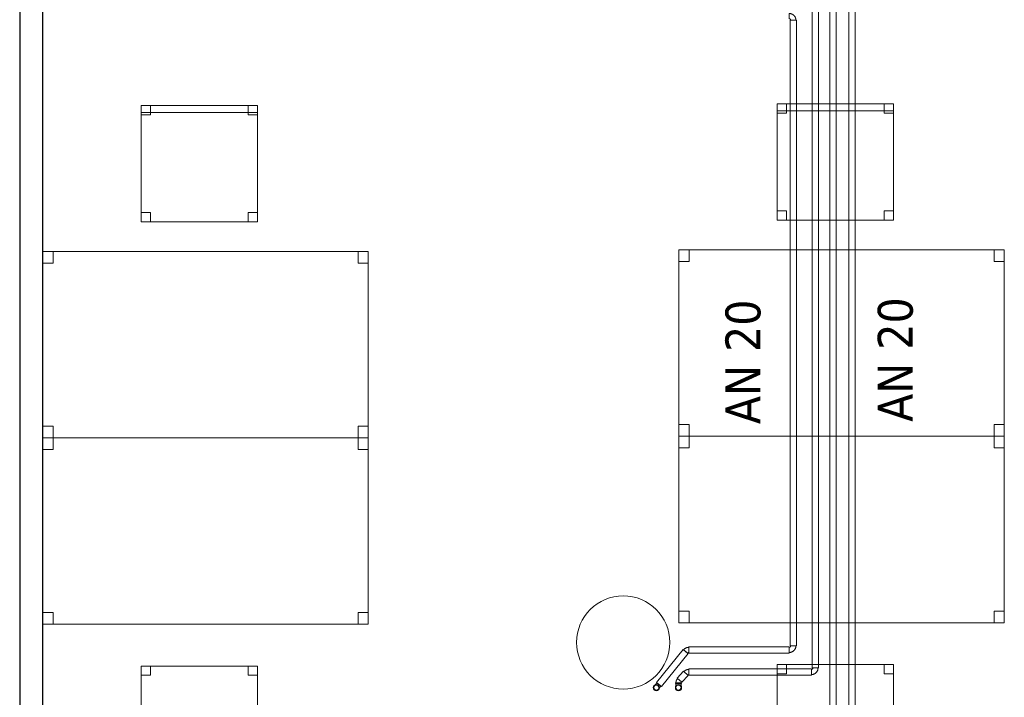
# Model space of a CAD drawing. Header units: metres. Extents: x 397.7 to 427.5, y 12.7 to 28.4.
# Tile 118 of 139: x 418.4 to 422.6, y 14.3 to 17.2. Entities that reach past the tile are written whole.
import ezdxf

# ---------------------------------------------------------------- set-up
doc = ezdxf.new("R2010")
doc.units = ezdxf.units.M
for name, color, linetype, lineweight in [('02_MOBILIARIO', 7, 'Continuous', 18), ('A-COLS-____-MCUT', 7, 'Continuous', 18), ('A-COLS-____-OTLN', 7, 'Continuous', 18), ('A-DETL-____-MBND', 7, 'Continuous', 18), ('A-WALL-____-MCUT', 7, 'Continuous', 25), ('A-WALL-____-OTLN', 7, 'Continuous', 25), ('P-PIPE-____-IDEN', 7, 'Continuous', 30), ('P-PIPE-____-OTLN', 7, 'Continuous', 18)]:
    doc.layers.add(name, color=color, linetype=linetype, lineweight=lineweight)
doc.styles.add('Tahoma_4', font='tahoma.ttf', dxfattribs={"height": 0.15})

# ---------------------------------------------------------------- blocks, each defined once
blk = doc.blocks.new('Family - Cadira d_Oficina_P2-152797-05_CLI_AIGUA_P2')
at = {"layer": 'A-DETL-____-MBND', "color": 253, "true_color": 0xaaaaaa}
for p, q in [((0, 0.47), (0, 0.5)), ((0, 0.5), (0.5, 0.5)), ((0.5, 0.5), (0, 0.5)), ((0, 0.5), (0, 0.47)), ((0, 0), (0, 0.5)), ((0, 0.5), (0.5, 0.5)), ((0.5, 0.5), (0, 0.5)), ((0, 0.5), (0, 0)), ((0, 0.46), (0, 0.5)), ((0, 0.5), (0.04, 0.5)), ((0.04, 0.5), (0, 0.5)), ((0, 0.5), (0, 0.46)), ((0.5, 0.47), (0, 0.47)), ((0, 0.47), (0.5, 0.47)), ((0.04, 0.5), (0.04, 0.46)), ((0.04, 0.46), (0.04, 0.5)), ((0.46, 0.46), (0.46, 0.5)), ((0.46, 0.5), (0.5, 0.5)), ((0.5, 0.5), (0.46, 0.5)), ((0.46, 0.5), (0.46, 0.46)), ((0.5, 0.5), (0.5, 0.47)), ((0.5, 0.47), (0.5, 0.5)), ((0.5, 0.5), (0.5, 0)), ((0.5, 0), (0.5, 0.5)), ((0.5, 0.5), (0.5, 0.46)), ((0.5, 0.46), (0.5, 0.5)), ((0.04, 0.46), (0, 0.46)), ((0, 0.46), (0.04, 0.46)), ((0.5, 0.46), (0.46, 0.46)), ((0.46, 0.46), (0.5, 0.46)), ((0, 0), (0, 0.04)), ((0, 0.04), (0.04, 0.04)), ((0.04, 0.04), (0, 0.04)), ((0, 0.04), (0, 0)), ((0.5, 0), (0, 0)), ((0.04, 0), (0, 0)), ((0, 0), (0.04, 0)), ((0.04, 0.04), (0.04, 0)), ((0.04, 0), (0.04, 0.04)), ((0.46, 0), (0.46, 0.04)), ((0.46, 0.04), (0.5, 0.04)), ((0.5, 0.04), (0.46, 0.04)), ((0.46, 0.04), (0.46, 0)), ((0.5, 0), (0.46, 0)), ((0.46, 0), (0.5, 0)), ((0.5, 0.04), (0.5, 0)), ((0.5, 0), (0.5, 0.04)), ((0, 0), (0.5, 0))]:
    blk.add_line(p, q, dxfattribs=at)
blk = doc.blocks.new('Family - Taula 140X80_P2-152821-05_CLI_AIGUA_P2')
at = {"layer": 'A-DETL-____-MBND', "color": 253, "true_color": 0xaaaaaa}
for p, q in [((0, 0.8001), (1.3973, 0.8001)), ((0, 0), (0, 0.8001)), ((1.3973, 0.8001), (0, 0.8001)), ((0, 0.8001), (0, 0)), ((0, 0.8001), (0.0437, 0.8001)), ((0, 0.7501), (0, 0.8001)), ((0.0437, 0.8001), (0, 0.8001)), ((0, 0.8001), (0, 0.7501)), ((0.0437, 0.8001), (0.0437, 0.7501)), ((0.0437, 0.7501), (0.0437, 0.8001)), ((1.3536, 0.8001), (1.3973, 0.8001)), ((1.3536, 0.7501), (1.3536, 0.8001)), ((1.3973, 0.8001), (1.3536, 0.8001)), ((1.3536, 0.8001), (1.3536, 0.7501)), ((1.3973, 0.8001), (1.3973, 0)), ((1.3973, 0), (1.3973, 0.8001)), ((1.3973, 0.8001), (1.3973, 0.7501)), ((1.3973, 0.7501), (1.3973, 0.8001)), ((0.0437, 0.7501), (0, 0.7501)), ((0, 0.7501), (0.0437, 0.7501)), ((1.3973, 0.7501), (1.3536, 0.7501)), ((1.3536, 0.7501), (1.3973, 0.7501)), ((0, 0.05), (0.0437, 0.05)), ((0, 0), (0, 0.05)), ((0.0437, 0.05), (0, 0.05)), ((0, 0.05), (0, 0)), ((0.0437, 0.05), (0.0437, 0)), ((0.0437, 0), (0.0437, 0.05)), ((1.3536, 0.05), (1.3973, 0.05)), ((1.3536, 0), (1.3536, 0.05)), ((1.3973, 0.05), (1.3536, 0.05)), ((1.3536, 0.05), (1.3536, 0)), ((1.3973, 0.05), (1.3973, 0)), ((1.3973, 0), (1.3973, 0.05)), ((0.0437, 0), (0, 0)), ((0, 0), (0.0437, 0)), ((0, 0), (1.3973, 0)), ((1.3973, 0), (1.3536, 0)), ((1.3536, 0), (1.3973, 0)), ((1.3973, 0), (0, 0))]:
    blk.add_line(p, q, dxfattribs=at)
blk = doc.blocks.new('Family - Evans P2-152835-05_CLI_AIGUA_P2')
at = {"layer": 'A-WALL-____-MCUT', "color": 253, "true_color": 0xaaaaaa}
for p, q in [((4.4949, 0.1), (0, 0.1)), ((0, 0), (4.4949, 0))]:
    blk.add_line(p, q, dxfattribs=at)
at = {"layer": 'A-WALL-____-OTLN', "color": 253, "true_color": 0xaaaaaa}
for p, q in [((4.4949, 0.1), (0, 0.1)), ((0, 0), (4.4949, 0))]:
    blk.add_line(p, q, dxfattribs=at)
at = {"layer": 'A-WALL-____-OTLN', "color": 253, "lineweight": 18, "true_color": 0xaaaaaa}
blk.add_line((0, 0), (4.4949, 0), dxfattribs=at)
blk = doc.blocks.new('Family - Taula 140X80_P2-152856-05_CLI_AIGUA_P2')
at = {"layer": 'A-DETL-____-MBND', "color": 253, "true_color": 0xaaaaaa}
for p, q in [((0, 0), (0, 0.8001)), ((0, 0.8001), (1.3973, 0.8001)), ((1.3973, 0.8001), (0, 0.8001)), ((0, 0.8001), (0, 0)), ((0, 0.7501), (0, 0.8001)), ((0, 0.8001), (0.0437, 0.8001)), ((0.0437, 0.8001), (0, 0.8001)), ((0, 0.8001), (0, 0.7501)), ((0.0437, 0.8001), (0.0437, 0.7501)), ((0.0437, 0.7501), (0.0437, 0.8001)), ((1.3536, 0.7501), (1.3536, 0.8001)), ((1.3536, 0.8001), (1.3973, 0.8001)), ((1.3973, 0.8001), (1.3536, 0.8001)), ((1.3536, 0.8001), (1.3536, 0.7501)), ((1.3973, 0.8001), (1.3973, 0)), ((1.3973, 0), (1.3973, 0.8001)), ((1.3973, 0.8001), (1.3973, 0.7501)), ((1.3973, 0.7501), (1.3973, 0.8001)), ((0.0437, 0.7501), (0, 0.7501)), ((0, 0.7501), (0.0437, 0.7501)), ((1.3973, 0.7501), (1.3536, 0.7501)), ((1.3536, 0.7501), (1.3973, 0.7501)), ((0, 0), (0, 0.05)), ((0, 0.05), (0.0437, 0.05)), ((0.0437, 0.05), (0, 0.05)), ((0, 0.05), (0, 0)), ((0.0437, 0.05), (0.0437, 0)), ((0.0437, 0), (0.0437, 0.05)), ((1.3536, 0), (1.3536, 0.05)), ((1.3536, 0.05), (1.3973, 0.05)), ((1.3973, 0.05), (1.3536, 0.05)), ((1.3536, 0.05), (1.3536, 0)), ((1.3973, 0.05), (1.3973, 0)), ((1.3973, 0), (1.3973, 0.05)), ((1.3973, 0), (0, 0)), ((0, 0), (1.3973, 0)), ((0.0437, 0), (0, 0)), ((0, 0), (0.0437, 0)), ((1.3973, 0), (1.3536, 0)), ((1.3536, 0), (1.3973, 0))]:
    blk.add_line(p, q, dxfattribs=at)
blk = doc.blocks.new('Family - Cadira d_Oficina_P2-152893-05_CLI_AIGUA_P2')
at = {"layer": 'A-DETL-____-MBND', "color": 253, "true_color": 0xaaaaaa}
for p, q in [((0, 0.46), (0, 0.5)), ((0, 0.5), (0.04, 0.5)), ((0.04, 0.5), (0, 0.5)), ((0, 0.5), (0, 0.46)), ((0, 0.47), (0, 0.5)), ((0, 0.5), (0.5, 0.5)), ((0.5, 0.5), (0, 0.5)), ((0, 0.5), (0, 0.47)), ((0, 0), (0, 0.5)), ((0, 0.5), (0.5, 0.5)), ((0.5, 0.5), (0, 0.5)), ((0, 0.5), (0, 0)), ((0.5, 0.47), (0, 0.47)), ((0, 0.47), (0.5, 0.47)), ((0.04, 0.5), (0.04, 0.46)), ((0.04, 0.46), (0.04, 0.5)), ((0.46, 0.46), (0.46, 0.5)), ((0.46, 0.5), (0.5, 0.5)), ((0.5, 0.5), (0.46, 0.5)), ((0.46, 0.5), (0.46, 0.46)), ((0.5, 0.5), (0.5, 0.46)), ((0.5, 0.46), (0.5, 0.5)), ((0.5, 0.5), (0.5, 0.47)), ((0.5, 0.47), (0.5, 0.5)), ((0.5, 0.5), (0.5, 0)), ((0.5, 0), (0.5, 0.5)), ((0.04, 0.46), (0, 0.46)), ((0, 0.46), (0.04, 0.46)), ((0.5, 0.46), (0.46, 0.46)), ((0.46, 0.46), (0.5, 0.46)), ((0, 0), (0, 0.04)), ((0, 0.04), (0.04, 0.04)), ((0.04, 0.04), (0, 0.04)), ((0, 0.04), (0, 0)), ((0.5, 0), (0, 0)), ((0.04, 0), (0, 0)), ((0, 0), (0.04, 0)), ((0.04, 0.04), (0.04, 0)), ((0.04, 0), (0.04, 0.04)), ((0.46, 0), (0.46, 0.04)), ((0.46, 0.04), (0.5, 0.04)), ((0.5, 0.04), (0.46, 0.04)), ((0.46, 0.04), (0.46, 0)), ((0.5, 0), (0.46, 0)), ((0.46, 0), (0.5, 0)), ((0.5, 0.04), (0.5, 0)), ((0.5, 0), (0.5, 0.04)), ((0, 0), (0.5, 0))]:
    blk.add_line(p, q, dxfattribs=at)
blk = doc.blocks.new('Family - Cadira d_Oficina_P2-152897-05_CLI_AIGUA_P2')
at = {"layer": 'A-DETL-____-MBND', "color": 253, "true_color": 0xaaaaaa}
for p, q in [((0, 0.5), (0.5, 0.5)), ((0, 0), (0, 0.5)), ((0.5, 0.5), (0, 0.5)), ((0, 0.5), (0, 0)), ((0, 0.46), (0, 0.5)), ((0, 0.5), (0.04, 0.5)), ((0.04, 0.5), (0, 0.5)), ((0, 0.5), (0, 0.46)), ((0.04, 0.5), (0.04, 0.46)), ((0.04, 0.46), (0.04, 0.5)), ((0.46, 0.46), (0.46, 0.5)), ((0.46, 0.5), (0.5, 0.5)), ((0.5, 0.5), (0.46, 0.5)), ((0.46, 0.5), (0.46, 0.46)), ((0.5, 0.5), (0.5, 0)), ((0.5, 0), (0.5, 0.5)), ((0.5, 0.5), (0.5, 0.46)), ((0.5, 0.46), (0.5, 0.5)), ((0.04, 0.46), (0, 0.46)), ((0, 0.46), (0.04, 0.46)), ((0.5, 0.46), (0.46, 0.46)), ((0.46, 0.46), (0.5, 0.46)), ((0, 0), (0, 0.04)), ((0, 0.04), (0.04, 0.04)), ((0.04, 0.04), (0, 0.04)), ((0, 0.04), (0, 0)), ((0, 0), (0, 0.03)), ((0, 0.03), (0.5, 0.03)), ((0.5, 0.03), (0, 0.03)), ((0, 0.03), (0, 0)), ((0, 0), (0.5, 0)), ((0.04, 0), (0, 0)), ((0, 0), (0.04, 0)), ((0.5, 0), (0, 0)), ((0, 0), (0.5, 0)), ((0.04, 0.04), (0.04, 0)), ((0.04, 0), (0.04, 0.04)), ((0.46, 0), (0.46, 0.04)), ((0.46, 0.04), (0.5, 0.04)), ((0.5, 0.04), (0.46, 0.04)), ((0.46, 0.04), (0.46, 0)), ((0.5, 0), (0.46, 0)), ((0.5, 0.04), (0.5, 0)), ((0.5, 0), (0.5, 0.04)), ((0.5, 0.03), (0.5, 0)), ((0.5, 0), (0.5, 0.03)), ((0.5, 0), (0, 0)), ((0.46, 0), (0.5, 0))]:
    blk.add_line(p, q, dxfattribs=at)
blk = doc.blocks.new('Family - Taula 140X80_P2-153095-05_CLI_AIGUA_P2')
at = {"layer": 'A-DETL-____-MBND', "color": 253, "true_color": 0xaaaaaa}
for p, q in [((0, 0), (0, 0.8001)), ((0, 0.8001), (1.3973, 0.8001)), ((1.3973, 0.8001), (0, 0.8001)), ((0, 0.8001), (0, 0)), ((0, 0.7501), (0, 0.8001)), ((0, 0.8001), (0.0437, 0.8001)), ((0.0437, 0.8001), (0, 0.8001)), ((0, 0.8001), (0, 0.7501)), ((0.0437, 0.8001), (0.0437, 0.7501)), ((0.0437, 0.7501), (0.0437, 0.8001)), ((1.3536, 0.7501), (1.3536, 0.8001)), ((1.3536, 0.8001), (1.3973, 0.8001)), ((1.3973, 0.8001), (1.3536, 0.8001)), ((1.3536, 0.8001), (1.3536, 0.7501)), ((1.3973, 0.8001), (1.3973, 0.7501)), ((1.3973, 0.7501), (1.3973, 0.8001)), ((1.3973, 0.8001), (1.3973, 0)), ((1.3973, 0), (1.3973, 0.8001)), ((0.0437, 0.7501), (0, 0.7501)), ((0, 0.7501), (0.0437, 0.7501)), ((1.3973, 0.7501), (1.3536, 0.7501)), ((1.3536, 0.7501), (1.3973, 0.7501)), ((0, 0), (0, 0.05)), ((0, 0.05), (0.0437, 0.05)), ((0.0437, 0.05), (0, 0.05)), ((0, 0.05), (0, 0)), ((0.0437, 0.05), (0.0437, 0)), ((0.0437, 0), (0.0437, 0.05)), ((1.3536, 0), (1.3536, 0.05)), ((1.3536, 0.05), (1.3973, 0.05)), ((1.3973, 0.05), (1.3536, 0.05)), ((1.3536, 0.05), (1.3536, 0)), ((1.3973, 0.05), (1.3973, 0)), ((1.3973, 0), (1.3973, 0.05)), ((1.3973, 0), (0, 0)), ((0, 0), (1.3973, 0)), ((0.0437, 0), (0, 0)), ((0, 0), (0.0437, 0)), ((1.3973, 0), (1.3536, 0)), ((1.3536, 0), (1.3973, 0))]:
    blk.add_line(p, q, dxfattribs=at)
blk = doc.blocks.new('Family - Pilar P2-153097-05_CLI_AIGUA_P2')
at = {"layer": 'A-COLS-____-MCUT', "color": 253, "true_color": 0xaaaaaa}
for start, end in [(360, 180), (180, 360)]:
    blk.add_arc((0.2, 0.2), 0.2, start, end, dxfattribs=at)
at = {"layer": 'A-COLS-____-OTLN', "color": 253, "true_color": 0xaaaaaa}
for start, end in [(360, 180), (180, 360)]:
    blk.add_arc((0.2, 0.2), 0.2, start, end, dxfattribs=at)
blk = doc.blocks.new('Family - Cadira d_Oficina_P2-153198-05_CLI_AIGUA_P2')
at = {"layer": 'A-DETL-____-MBND', "color": 253, "true_color": 0xaaaaaa}
for p, q in [((0, 0.5), (0.5, 0.5)), ((0, 0), (0, 0.5)), ((0.5, 0.5), (0, 0.5)), ((0, 0.5), (0, 0)), ((0, 0.46), (0, 0.5)), ((0, 0.5), (0.04, 0.5)), ((0.04, 0.5), (0, 0.5)), ((0, 0.5), (0, 0.46)), ((0.04, 0.5), (0.04, 0.46)), ((0.04, 0.46), (0.04, 0.5)), ((0.46, 0.46), (0.46, 0.5)), ((0.46, 0.5), (0.5, 0.5)), ((0.5, 0.5), (0.46, 0.5)), ((0.46, 0.5), (0.46, 0.46)), ((0.5, 0.5), (0.5, 0)), ((0.5, 0), (0.5, 0.5)), ((0.5, 0.5), (0.5, 0.46)), ((0.5, 0.46), (0.5, 0.5)), ((0.04, 0.46), (0, 0.46)), ((0, 0.46), (0.04, 0.46)), ((0.5, 0.46), (0.46, 0.46)), ((0.46, 0.46), (0.5, 0.46)), ((0, 0), (0, 0.04)), ((0, 0.04), (0.04, 0.04)), ((0.04, 0.04), (0, 0.04)), ((0, 0.04), (0, 0)), ((0, 0), (0, 0.03)), ((0, 0.03), (0.5, 0.03)), ((0.5, 0.03), (0, 0.03)), ((0, 0.03), (0, 0)), ((0, 0), (0.5, 0)), ((0.04, 0), (0, 0)), ((0, 0), (0.04, 0)), ((0.5, 0), (0, 0)), ((0, 0), (0.5, 0)), ((0.04, 0.04), (0.04, 0)), ((0.04, 0), (0.04, 0.04)), ((0.46, 0), (0.46, 0.04)), ((0.46, 0.04), (0.5, 0.04)), ((0.5, 0.04), (0.46, 0.04)), ((0.46, 0.04), (0.46, 0)), ((0.5, 0), (0.46, 0)), ((0.5, 0.04), (0.5, 0)), ((0.5, 0), (0.5, 0.04)), ((0.5, 0.03), (0.5, 0)), ((0.5, 0), (0.5, 0.03)), ((0.5, 0), (0, 0)), ((0.46, 0), (0.5, 0))]:
    blk.add_line(p, q, dxfattribs=at)
blk = doc.blocks.new('Family - Taula 140X80_P2-153297-05_CLI_AIGUA_P2')
at = {"layer": 'A-DETL-____-MBND', "color": 253, "true_color": 0xaaaaaa}
for p, q in [((0, 0.8001), (0.0437, 0.8001)), ((0, 0.7501), (0, 0.8001)), ((0.0437, 0.8001), (0, 0.8001)), ((0, 0.8001), (0, 0.7501)), ((0, 0.8001), (1.3973, 0.8001)), ((0, 0), (0, 0.8001)), ((1.3973, 0.8001), (0, 0.8001)), ((0, 0.8001), (0, 0)), ((0.0437, 0.8001), (0.0437, 0.7501)), ((0.0437, 0.7501), (0.0437, 0.8001)), ((1.3536, 0.8001), (1.3973, 0.8001)), ((1.3536, 0.7501), (1.3536, 0.8001)), ((1.3973, 0.8001), (1.3536, 0.8001)), ((1.3536, 0.8001), (1.3536, 0.7501)), ((1.3973, 0.8001), (1.3973, 0)), ((1.3973, 0), (1.3973, 0.8001)), ((1.3973, 0.8001), (1.3973, 0.7501)), ((1.3973, 0.7501), (1.3973, 0.8001)), ((0.0437, 0.7501), (0, 0.7501)), ((0, 0.7501), (0.0437, 0.7501)), ((1.3973, 0.7501), (1.3536, 0.7501)), ((1.3536, 0.7501), (1.3973, 0.7501)), ((0, 0.05), (0.0437, 0.05)), ((0, 0), (0, 0.05)), ((0.0437, 0.05), (0, 0.05)), ((0, 0.05), (0, 0)), ((0.0437, 0.05), (0.0437, 0)), ((0.0437, 0), (0.0437, 0.05)), ((1.3536, 0.05), (1.3973, 0.05)), ((1.3536, 0), (1.3536, 0.05)), ((1.3973, 0.05), (1.3536, 0.05)), ((1.3536, 0.05), (1.3536, 0)), ((1.3973, 0.05), (1.3973, 0)), ((1.3973, 0), (1.3973, 0.05)), ((0, 0), (1.3973, 0)), ((0.0437, 0), (0, 0)), ((0, 0), (0.0437, 0)), ((1.3973, 0), (1.3536, 0)), ((1.3536, 0), (1.3973, 0)), ((1.3973, 0), (0, 0))]:
    blk.add_line(p, q, dxfattribs=at)
blk = doc.blocks.new('LONDR55-XX_ZZ-ARQ-CAA-M3D-Londres55_ifc-1-05_CLI_AIGUA_P2')
at = {"layer": '02_MOBILIARIO', "color": 253, "lineweight": 18, "true_color": 0xaaaaaa}
for name, p in [('Family - Cadira d_Oficina_P2-152797-05_CLI_AIGUA_P2', (418.9218, 16.3747)), ('Family - Cadira d_Oficina_P2-152893-05_CLI_AIGUA_P2', (421.6535, 16.3816)), ('Family - Taula 140X80_P2-153297-05_CLI_AIGUA_P2', (418.4998, 15.4474)), ('Family - Taula 140X80_P2-152821-05_CLI_AIGUA_P2', (421.2315, 15.4543)), ('Family - Taula 140X80_P2-153095-05_CLI_AIGUA_P2', (418.4998, 14.6474)), ('Family - Taula 140X80_P2-152856-05_CLI_AIGUA_P2', (421.2315, 14.6542)), ('Family - Cadira d_Oficina_P2-153198-05_CLI_AIGUA_P2', (418.9218, 13.9683)), ('Family - Cadira d_Oficina_P2-152897-05_CLI_AIGUA_P2', (421.6535, 13.9751))]:
    blk.add_blockref(name, p, dxfattribs=at)
at = {"layer": 'A-COLS-____-OTLN', "color": 253, "lineweight": 18, "true_color": 0xaaaaaa}
blk.add_blockref('Family - Pilar P2-153097-05_CLI_AIGUA_P2', (420.792, 14.3695), dxfattribs=at)
at = {"layer": 'A-WALL-____-OTLN', "color": 253, "lineweight": 18, "true_color": 0xaaaaaa, "rotation": 270}
blk.add_blockref('Family - Evans P2-152835-05_CLI_AIGUA_P2', (418.3999, 17.6155), dxfattribs=at)
blk = doc.blocks.new('M_Codo - Genérico - Estándar-V2-05_CLI_AIGUA_P2')
at = {"layer": 'P-PIPE-____-OTLN', "color": 31, "true_color": 0xffbe82}
for p, q in [((-0.0175, 0.0111), (-0.0175, -0.0111)), ((-0.0175, 0.0111), (-0.0175, -0.0111)), ((0.0111, 0.0175), (-0.0111, 0.0175)), ((0.0111, 0.0175), (-0.0111, 0.0175))]:
    blk.add_line(p, q, dxfattribs=at)
at = {"layer": 'P-PIPE-____-OTLN', "color": 31, "true_color": 0xffbe82, "flags": 128}
for points in [[(-0.0111, 0.0175), (-0.0111, 0.0172), (-0.0111, 0.017), (-0.0112, 0.0167), (-0.0112, 0.0165), (-0.0112, 0.0162), (-0.0113, 0.016), (-0.0114, 0.0157), (-0.0114, 0.0155), (-0.0115, 0.0152), (-0.0116, 0.015), (-0.0117, 0.0148), (-0.0118, 0.0145), (-0.012, 0.0143), (-0.0121, 0.0141), (-0.0122, 0.0139), (-0.0124, 0.0137), (-0.0125, 0.0135), (-0.0127, 0.0133), (-0.0129, 0.0131), (-0.013, 0.0129), (-0.0132, 0.0127), (-0.0134, 0.0126), (-0.0136, 0.0124), (-0.0138, 0.0123), (-0.014, 0.0121), (-0.0142, 0.012), (-0.0145, 0.0119), (-0.0147, 0.0117), (-0.0149, 0.0116), (-0.0152, 0.0115), (-0.0154, 0.0115), (-0.0156, 0.0114), (-0.0159, 0.0113), (-0.0161, 0.0113), (-0.0164, 0.0112), (-0.0166, 0.0112), (-0.0169, 0.0111), (-0.0171, 0.0111), (-0.0174, 0.0111), (-0.0175, 0.0111)], [(-0.0175, -0.0111), (-0.0163, -0.0111), (-0.0152, -0.011), (-0.014, -0.0109), (-0.0129, -0.0107), (-0.0118, -0.0105), (-0.0107, -0.0103), (-0.0096, -0.01), (-0.0085, -0.0097), (-0.0074, -0.0093), (-0.0063, -0.0089), (-0.0053, -0.0084), (-0.0043, -0.0079), (-0.0033, -0.0073), (-0.0023, -0.0067), (-0.0013, -0.0061), (-0.0004, -0.0055), (0.0005, -0.0048), (0.0014, -0.004), (0.0022, -0.0032), (0.003, -0.0024), (0.0038, -0.0016), (0.0046, -0.0007), (0.0053, 0.0002), (0.0059, 0.0011), (0.0066, 0.002), (0.0072, 0.003), (0.0077, 0.004), (0.0083, 0.005), (0.0087, 0.0061), (0.0092, 0.0071), (0.0096, 0.0082), (0.0099, 0.0093), (0.0102, 0.0104), (0.0105, 0.0115), (0.0107, 0.0126), (0.0109, 0.0137), (0.011, 0.0149), (0.0111, 0.016), (0.0111, 0.0172), (0.0111, 0.0175)]]:
    blk.add_lwpolyline(points, dxfattribs=at)
blk = doc.blocks.new('M_Codo - Genérico - Estándar-V1-05_CLI_AIGUA_P2')
at = {"layer": 'P-PIPE-____-OTLN', "color": 30, "true_color": 0xff7f00}
for p, q in [((-0.0175, 0.0111), (-0.0175, -0.0111)), ((-0.0175, 0.0111), (-0.0175, -0.0111)), ((0.0111, 0.0175), (-0.0111, 0.0175)), ((0.0111, 0.0175), (-0.0111, 0.0175))]:
    blk.add_line(p, q, dxfattribs=at)
at = {"layer": 'P-PIPE-____-OTLN', "color": 30, "true_color": 0xff7f00, "flags": 128}
for points in [[(-0.0111, 0.0175), (-0.0111, 0.0172), (-0.0111, 0.017), (-0.0112, 0.0167), (-0.0112, 0.0165), (-0.0112, 0.0162), (-0.0113, 0.016), (-0.0114, 0.0157), (-0.0114, 0.0155), (-0.0115, 0.0152), (-0.0116, 0.015), (-0.0117, 0.0148), (-0.0118, 0.0145), (-0.012, 0.0143), (-0.0121, 0.0141), (-0.0122, 0.0139), (-0.0124, 0.0137), (-0.0125, 0.0135), (-0.0127, 0.0133), (-0.0129, 0.0131), (-0.013, 0.0129), (-0.0132, 0.0127), (-0.0134, 0.0126), (-0.0136, 0.0124), (-0.0138, 0.0123), (-0.014, 0.0121), (-0.0142, 0.012), (-0.0145, 0.0119), (-0.0147, 0.0117), (-0.0149, 0.0116), (-0.0152, 0.0115), (-0.0154, 0.0115), (-0.0156, 0.0114), (-0.0159, 0.0113), (-0.0161, 0.0113), (-0.0164, 0.0112), (-0.0166, 0.0112), (-0.0169, 0.0111), (-0.0171, 0.0111), (-0.0174, 0.0111), (-0.0175, 0.0111)], [(-0.0175, -0.0111), (-0.0163, -0.0111), (-0.0152, -0.011), (-0.014, -0.0109), (-0.0129, -0.0107), (-0.0118, -0.0105), (-0.0107, -0.0103), (-0.0096, -0.01), (-0.0085, -0.0097), (-0.0074, -0.0093), (-0.0063, -0.0089), (-0.0053, -0.0084), (-0.0043, -0.0079), (-0.0033, -0.0073), (-0.0023, -0.0067), (-0.0013, -0.0061), (-0.0004, -0.0055), (0.0005, -0.0048), (0.0014, -0.004), (0.0022, -0.0032), (0.003, -0.0024), (0.0038, -0.0016), (0.0046, -0.0007), (0.0053, 0.0002), (0.0059, 0.0011), (0.0066, 0.002), (0.0072, 0.003), (0.0077, 0.004), (0.0083, 0.005), (0.0087, 0.0061), (0.0092, 0.0071), (0.0096, 0.0082), (0.0099, 0.0093), (0.0102, 0.0104), (0.0105, 0.0115), (0.0107, 0.0126), (0.0109, 0.0137), (0.011, 0.0149), (0.0111, 0.016), (0.0111, 0.0172), (0.0111, 0.0175)]]:
    blk.add_lwpolyline(points, dxfattribs=at)
blk = doc.blocks.new('M_Codo - Genérico - Estándar-V10-05_CLI_AIGUA_P2')
at = {"layer": 'P-PIPE-____-OTLN', "color": 30, "true_color": 0xff7f00}
for p, q in [((421.1623, 20.2863), (421.1734, 20.2863)), ((421.1734, 20.2863), (421.1845, 20.2863))]:
    blk.add_line(p, q, dxfattribs=at)
at = {"layer": 'P-PIPE-____-OTLN', "color": 30, "true_color": 0xff7f00, "flags": 128}
for points in [[(421.1623, 20.3038), (421.1623, 20.3042), (421.1623, 20.3046), (421.1624, 20.3051), (421.1624, 20.3055), (421.1625, 20.306), (421.1626, 20.3064), (421.1627, 20.3068), (421.1629, 20.3073), (421.163, 20.3077), (421.1632, 20.3081), (421.1633, 20.3085), (421.1635, 20.3089), (421.1638, 20.3093), (421.164, 20.3097), (421.1642, 20.31), (421.1645, 20.3104), (421.1648, 20.3107), (421.165, 20.3111), (421.1653, 20.3114), (421.1657, 20.3117), (421.166, 20.312), (421.1663, 20.3123), (421.1667, 20.3126), (421.167, 20.3129), (421.1674, 20.3131), (421.1678, 20.3133), (421.1682, 20.3136), (421.1686, 20.3138), (421.169, 20.3139), (421.1694, 20.3141), (421.1698, 20.3143), (421.1702, 20.3144), (421.1706, 20.3145), (421.1711, 20.3146), (421.1715, 20.3147), (421.172, 20.3148), (421.1724, 20.3148), (421.1728, 20.3149), (421.1733, 20.3149), (421.1734, 20.3149)], [(421.1623, 20.2863), (421.1623, 20.287), (421.1623, 20.2877), (421.1623, 20.2884), (421.1623, 20.2891), (421.1623, 20.2898), (421.1623, 20.2904), (421.1623, 20.2911), (421.1623, 20.2918), (421.1623, 20.2924), (421.1623, 20.2931), (421.1623, 20.2937), (421.1623, 20.2944), (421.1623, 20.295), (421.1623, 20.2956), (421.1623, 20.2962), (421.1623, 20.2967), (421.1623, 20.2973), (421.1623, 20.2978), (421.1623, 20.2983), (421.1623, 20.2988), (421.1623, 20.2993), (421.1623, 20.2998), (421.1623, 20.3002), (421.1623, 20.3006), (421.1623, 20.301), (421.1623, 20.3014), (421.1623, 20.3017), (421.1623, 20.302), (421.1623, 20.3023), (421.1623, 20.3026), (421.1623, 20.3028), (421.1623, 20.303), (421.1623, 20.3032), (421.1623, 20.3034), (421.1623, 20.3035), (421.1623, 20.3036), (421.1623, 20.3037), (421.1623, 20.3037), (421.1623, 20.3038)], [(421.1734, 20.2926), (421.173, 20.2927), (421.1725, 20.2927), (421.1721, 20.2927), (421.1716, 20.2928), (421.1712, 20.2929), (421.1708, 20.293), (421.1703, 20.2931), (421.1699, 20.2932), (421.1695, 20.2934), (421.1691, 20.2935), (421.1687, 20.2937), (421.1683, 20.2939), (421.1679, 20.2941), (421.1675, 20.2943), (421.1671, 20.2946), (421.1668, 20.2948), (421.1664, 20.2951), (421.1661, 20.2954), (421.1657, 20.2957), (421.1654, 20.296), (421.1651, 20.2963), (421.1648, 20.2967), (421.1646, 20.297), (421.1643, 20.2974), (421.1641, 20.2978), (421.1638, 20.2981), (421.1636, 20.2985), (421.1634, 20.2989), (421.1632, 20.2993), (421.163, 20.2997), (421.1629, 20.3001), (421.1628, 20.3006), (421.1626, 20.301), (421.1625, 20.3014), (421.1625, 20.3019), (421.1624, 20.3023), (421.1623, 20.3028), (421.1623, 20.3032), (421.1623, 20.3036), (421.1623, 20.3038)], [(421.1734, 20.3149), (421.1738, 20.3149), (421.1743, 20.3148), (421.1747, 20.3148), (421.1752, 20.3147), (421.1756, 20.3147), (421.176, 20.3146), (421.1765, 20.3144), (421.1769, 20.3143), (421.1773, 20.3142), (421.1777, 20.314), (421.1781, 20.3138), (421.1785, 20.3136), (421.1789, 20.3134), (421.1793, 20.3132), (421.1797, 20.3129), (421.18, 20.3127), (421.1804, 20.3124), (421.1807, 20.3121), (421.1811, 20.3118), (421.1814, 20.3115), (421.1817, 20.3112), (421.182, 20.3108), (421.1822, 20.3105), (421.1825, 20.3101), (421.1828, 20.3098), (421.183, 20.3094), (421.1832, 20.309), (421.1834, 20.3086), (421.1836, 20.3082), (421.1838, 20.3078), (421.1839, 20.3074), (421.184, 20.3069), (421.1842, 20.3065), (421.1843, 20.3061), (421.1844, 20.3056), (421.1844, 20.3052), (421.1845, 20.3048), (421.1845, 20.3043), (421.1845, 20.3039), (421.1845, 20.3038)], [(421.1845, 20.3038), (421.1845, 20.3033), (421.1845, 20.3029), (421.1844, 20.3024), (421.1844, 20.302), (421.1843, 20.3016), (421.1842, 20.3011), (421.1841, 20.3007), (421.184, 20.3003), (421.1838, 20.2998), (421.1836, 20.2994), (421.1835, 20.299), (421.1833, 20.2986), (421.183, 20.2982), (421.1828, 20.2979), (421.1826, 20.2975), (421.1823, 20.2971), (421.182, 20.2968), (421.1818, 20.2964), (421.1815, 20.2961), (421.1811, 20.2958), (421.1808, 20.2955), (421.1805, 20.2952), (421.1801, 20.2949), (421.1798, 20.2947), (421.1794, 20.2944), (421.179, 20.2942), (421.1786, 20.294), (421.1782, 20.2938), (421.1778, 20.2936), (421.1774, 20.2934), (421.177, 20.2932), (421.1766, 20.2931), (421.1762, 20.293), (421.1757, 20.2929), (421.1753, 20.2928), (421.1749, 20.2927), (421.1744, 20.2927), (421.174, 20.2927), (421.1735, 20.2926), (421.1734, 20.2926)], [(421.1845, 20.3038), (421.1845, 20.3037), (421.1845, 20.3037), (421.1845, 20.3036), (421.1845, 20.3035), (421.1845, 20.3034), (421.1845, 20.3033), (421.1845, 20.3031), (421.1845, 20.3029), (421.1845, 20.3026), (421.1845, 20.3024), (421.1845, 20.3021), (421.1845, 20.3018), (421.1845, 20.3015), (421.1845, 20.3011), (421.1845, 20.3007), (421.1845, 20.3003), (421.1845, 20.2999), (421.1845, 20.2994), (421.1845, 20.299), (421.1845, 20.2985), (421.1845, 20.298), (421.1845, 20.2974), (421.1845, 20.2969), (421.1845, 20.2963), (421.1845, 20.2957), (421.1845, 20.2951), (421.1845, 20.2945), (421.1845, 20.2939), (421.1845, 20.2933), (421.1845, 20.2926), (421.1845, 20.292), (421.1845, 20.2913), (421.1845, 20.2906), (421.1845, 20.29), (421.1845, 20.2893), (421.1845, 20.2886), (421.1845, 20.2879), (421.1845, 20.2872), (421.1845, 20.2865), (421.1845, 20.2863)]]:
    blk.add_lwpolyline(points, dxfattribs=at)
at = {"layer": 'P-PIPE-____-OTLN', "color": 30, "true_color": 0xff7f00}
for start, end in [(90, 270), (270, 90)]:
    blk.add_arc((421.1734, 20.3038), 0.0111, start, end, dxfattribs=at)
blk = doc.blocks.new('M_Codo - Genérico - Estándar-784883-05_CLI_AIGUA_P2')
at = {"layer": 'P-PIPE-____-OTLN', "color": 30, "true_color": 0xff7f00}
for p, q in [((-0.0076, 0.0111), (-0.0076, -0.0111)), ((-0.0076, 0.0111), (-0.0076, -0.0111)), ((0.0134, -0.0019), (-0.003, 0.0132)), ((0.0134, -0.0019), (-0.003, 0.0132))]:
    blk.add_line(p, q, dxfattribs=at)
at = {"layer": 'P-PIPE-____-OTLN', "color": 30, "true_color": 0xff7f00, "flags": 128}
for points in [[(-0.003, 0.0132), (-0.0032, 0.013), (-0.0033, 0.0128), (-0.0035, 0.0126), (-0.0037, 0.0125), (-0.0039, 0.0123), (-0.0041, 0.0122), (-0.0044, 0.012), (-0.0046, 0.0119), (-0.0048, 0.0118), (-0.005, 0.0117), (-0.0053, 0.0116), (-0.0055, 0.0115), (-0.0057, 0.0114), (-0.006, 0.0113), (-0.0062, 0.0113), (-0.0065, 0.0112), (-0.0067, 0.0112), (-0.007, 0.0111), (-0.0072, 0.0111), (-0.0075, 0.0111), (-0.0076, 0.0111)], [(-0.0076, -0.0111), (-0.0065, -0.0111), (-0.0054, -0.011), (-0.0042, -0.0109), (-0.0031, -0.0107), (-0.002, -0.0105), (-0.0009, -0.0103), (0.0003, -0.01), (0.0013, -0.0097), (0.0024, -0.0093), (0.0035, -0.0089), (0.0045, -0.0084), (0.0055, -0.0079), (0.0066, -0.0073), (0.0075, -0.0067), (0.0085, -0.0061), (0.0094, -0.0055), (0.0103, -0.0048), (0.0112, -0.004), (0.012, -0.0032), (0.0129, -0.0024), (0.0134, -0.0019)]]:
    blk.add_lwpolyline(points, dxfattribs=at)
blk = doc.blocks.new('M_Codo - Genérico - Estándar-784878-05_CLI_AIGUA_P2')
at = {"layer": 'P-PIPE-____-OTLN', "color": 30, "true_color": 0xff7f00}
for p, q in [((-0.0068, 0.0111), (-0.0068, -0.0111)), ((-0.0068, 0.0111), (-0.0068, -0.0111)), ((0.0126, -0.0035), (-0.0025, 0.0128)), ((0.0126, -0.0035), (-0.0025, 0.0128))]:
    blk.add_line(p, q, dxfattribs=at)
at = {"layer": 'P-PIPE-____-OTLN', "color": 30, "true_color": 0xff7f00, "flags": 128}
for points in [[(-0.0025, 0.0128), (-0.0027, 0.0126), (-0.0029, 0.0125), (-0.0031, 0.0123), (-0.0033, 0.0122), (-0.0035, 0.012), (-0.0038, 0.0119), (-0.004, 0.0118), (-0.0042, 0.0117), (-0.0044, 0.0116), (-0.0047, 0.0115), (-0.0049, 0.0114), (-0.0052, 0.0113), (-0.0054, 0.0113), (-0.0057, 0.0112), (-0.0059, 0.0112), (-0.0062, 0.0111), (-0.0064, 0.0111), (-0.0067, 0.0111), (-0.0068, 0.0111)], [(-0.0068, -0.0111), (-0.0057, -0.0111), (-0.0045, -0.011), (-0.0034, -0.0109), (-0.0023, -0.0107), (-0.0011, -0.0105), (0, -0.0103), (0.0011, -0.01), (0.0022, -0.0097), (0.0032, -0.0093), (0.0043, -0.0089), (0.0053, -0.0084), (0.0064, -0.0079), (0.0074, -0.0073), (0.0084, -0.0067), (0.0093, -0.0061), (0.0102, -0.0055), (0.0111, -0.0048), (0.012, -0.004), (0.0126, -0.0035)]]:
    blk.add_lwpolyline(points, dxfattribs=at)
blk = doc.blocks.new('M_Codo - Genérico - Estándar-V5-05_CLI_AIGUA_P2')
at = {"layer": 'P-PIPE-____-OTLN', "color": 31, "true_color": 0xffbe82}
for p, q in [((421.3064, 17.2753), (421.2953, 17.2753)), ((421.3175, 17.2753), (421.3064, 17.2753))]:
    blk.add_line(p, q, dxfattribs=at)
at = {"layer": 'P-PIPE-____-OTLN', "color": 31, "true_color": 0xffbe82, "flags": 128}
for points in [[(421.2953, 17.2579), (421.2953, 17.2579), (421.2953, 17.2579), (421.2953, 17.258), (421.2953, 17.2581), (421.2953, 17.2582), (421.2953, 17.2584), (421.2953, 17.2586), (421.2953, 17.2588), (421.2953, 17.259), (421.2953, 17.2593), (421.2953, 17.2595), (421.2953, 17.2599), (421.2953, 17.2602), (421.2953, 17.2605), (421.2953, 17.2609), (421.2953, 17.2613), (421.2953, 17.2618), (421.2953, 17.2622), (421.2953, 17.2627), (421.2953, 17.2632), (421.2953, 17.2637), (421.2953, 17.2642), (421.2953, 17.2648), (421.2953, 17.2653), (421.2953, 17.2659), (421.2953, 17.2665), (421.2953, 17.2671), (421.2953, 17.2677), (421.2953, 17.2684), (421.2953, 17.269), (421.2953, 17.2697), (421.2953, 17.2703), (421.2953, 17.271), (421.2953, 17.2717), (421.2953, 17.2724), (421.2953, 17.2731), (421.2953, 17.2738), (421.2953, 17.2745), (421.2953, 17.2752), (421.2953, 17.2753)], [(421.2953, 17.2579), (421.2953, 17.2583), (421.2953, 17.2588), (421.2954, 17.2592), (421.2954, 17.2597), (421.2955, 17.2601), (421.2956, 17.2605), (421.2957, 17.261), (421.2959, 17.2614), (421.296, 17.2618), (421.2962, 17.2622), (421.2964, 17.2626), (421.2966, 17.263), (421.2968, 17.2634), (421.297, 17.2638), (421.2972, 17.2642), (421.2975, 17.2645), (421.2978, 17.2649), (421.2981, 17.2652), (421.2984, 17.2655), (421.2987, 17.2659), (421.299, 17.2662), (421.2993, 17.2664), (421.2997, 17.2667), (421.3, 17.267), (421.3004, 17.2672), (421.3008, 17.2675), (421.3012, 17.2677), (421.3016, 17.2679), (421.302, 17.2681), (421.3024, 17.2682), (421.3028, 17.2684), (421.3032, 17.2685), (421.3037, 17.2686), (421.3041, 17.2687), (421.3045, 17.2688), (421.305, 17.2689), (421.3054, 17.2689), (421.3058, 17.269), (421.3063, 17.269), (421.3064, 17.269)], [(421.3064, 17.2468), (421.306, 17.2468), (421.3055, 17.2468), (421.3051, 17.2468), (421.3046, 17.2469), (421.3042, 17.247), (421.3038, 17.2471), (421.3033, 17.2472), (421.3029, 17.2473), (421.3025, 17.2475), (421.3021, 17.2476), (421.3017, 17.2478), (421.3013, 17.248), (421.3009, 17.2482), (421.3005, 17.2485), (421.3001, 17.2487), (421.2998, 17.249), (421.2994, 17.2492), (421.2991, 17.2495), (421.2988, 17.2498), (421.2984, 17.2501), (421.2981, 17.2505), (421.2978, 17.2508), (421.2976, 17.2511), (421.2973, 17.2515), (421.2971, 17.2519), (421.2968, 17.2523), (421.2966, 17.2526), (421.2964, 17.253), (421.2962, 17.2534), (421.2961, 17.2539), (421.2959, 17.2543), (421.2958, 17.2547), (421.2956, 17.2551), (421.2955, 17.2556), (421.2955, 17.256), (421.2954, 17.2564), (421.2953, 17.2569), (421.2953, 17.2573), (421.2953, 17.2578), (421.2953, 17.2579)], [(421.3064, 17.269), (421.3069, 17.269), (421.3073, 17.269), (421.3077, 17.2689), (421.3082, 17.2689), (421.3086, 17.2688), (421.3091, 17.2687), (421.3095, 17.2686), (421.3099, 17.2684), (421.3103, 17.2683), (421.3107, 17.2681), (421.3111, 17.2679), (421.3115, 17.2677), (421.3119, 17.2675), (421.3123, 17.2673), (421.3127, 17.2671), (421.313, 17.2668), (421.3134, 17.2665), (421.3137, 17.2662), (421.3141, 17.2659), (421.3144, 17.2656), (421.3147, 17.2653), (421.315, 17.265), (421.3153, 17.2646), (421.3155, 17.2643), (421.3158, 17.2639), (421.316, 17.2635), (421.3162, 17.2631), (421.3164, 17.2627), (421.3166, 17.2623), (421.3168, 17.2619), (421.3169, 17.2615), (421.3171, 17.2611), (421.3172, 17.2606), (421.3173, 17.2602), (421.3174, 17.2598), (421.3174, 17.2593), (421.3175, 17.2589), (421.3175, 17.2584), (421.3175, 17.258), (421.3175, 17.2579)], [(421.3175, 17.2579), (421.3175, 17.2574), (421.3175, 17.257), (421.3174, 17.2566), (421.3174, 17.2561), (421.3173, 17.2557), (421.3172, 17.2552), (421.3171, 17.2548), (421.317, 17.2544), (421.3168, 17.254), (421.3166, 17.2536), (421.3165, 17.2531), (421.3163, 17.2527), (421.3161, 17.2524), (421.3158, 17.252), (421.3156, 17.2516), (421.3153, 17.2512), (421.3151, 17.2509), (421.3148, 17.2506), (421.3145, 17.2502), (421.3142, 17.2499), (421.3138, 17.2496), (421.3135, 17.2493), (421.3131, 17.249), (421.3128, 17.2488), (421.3124, 17.2485), (421.312, 17.2483), (421.3117, 17.2481), (421.3113, 17.2479), (421.3109, 17.2477), (421.3104, 17.2475), (421.31, 17.2474), (421.3096, 17.2472), (421.3092, 17.2471), (421.3087, 17.247), (421.3083, 17.2469), (421.3079, 17.2469), (421.3074, 17.2468), (421.307, 17.2468), (421.3065, 17.2468), (421.3064, 17.2468)], [(421.3175, 17.2753), (421.3175, 17.2746), (421.3175, 17.2739), (421.3175, 17.2733), (421.3175, 17.2726), (421.3175, 17.2719), (421.3175, 17.2712), (421.3175, 17.2705), (421.3175, 17.2698), (421.3175, 17.2692), (421.3175, 17.2685), (421.3175, 17.2679), (421.3175, 17.2673), (421.3175, 17.2667), (421.3175, 17.2661), (421.3175, 17.2655), (421.3175, 17.2649), (421.3175, 17.2644), (421.3175, 17.2638), (421.3175, 17.2633), (421.3175, 17.2628), (421.3175, 17.2623), (421.3175, 17.2619), (421.3175, 17.2614), (421.3175, 17.261), (421.3175, 17.2606), (421.3175, 17.2603), (421.3175, 17.2599), (421.3175, 17.2596), (421.3175, 17.2593), (421.3175, 17.2591), (421.3175, 17.2588), (421.3175, 17.2586), (421.3175, 17.2584), (421.3175, 17.2583), (421.3175, 17.2581), (421.3175, 17.258), (421.3175, 17.258), (421.3175, 17.2579), (421.3175, 17.2579)]]:
    blk.add_lwpolyline(points, dxfattribs=at)
at = {"layer": 'P-PIPE-____-OTLN', "color": 31, "true_color": 0xffbe82}
for start, end in [(90, 270), (270, 90)]:
    blk.add_arc((421.3064, 17.2579), 0.0111, start, end, dxfattribs=at)
blk = doc.blocks.new('M_Codo - Genérico - Estándar-784911-05_CLI_AIGUA_P2')
at = {"layer": 'P-PIPE-____-OTLN', "color": 31, "true_color": 0xffbe82}
for p, q in [((-0.0083, 0.0111), (-0.0083, -0.0111)), ((-0.0083, 0.0111), (-0.0083, -0.0111)), ((0.0139, -0.0005), (-0.0034, 0.0135)), ((0.0139, -0.0005), (-0.0034, 0.0135))]:
    blk.add_line(p, q, dxfattribs=at)
at = {"layer": 'P-PIPE-____-OTLN', "color": 31, "true_color": 0xffbe82, "flags": 128}
for points in [[(-0.0034, 0.0135), (-0.0036, 0.0133), (-0.0037, 0.0131), (-0.0039, 0.0129), (-0.0041, 0.0127), (-0.0043, 0.0126), (-0.0045, 0.0124), (-0.0047, 0.0123), (-0.0049, 0.0121), (-0.0051, 0.012), (-0.0053, 0.0119), (-0.0056, 0.0117), (-0.0058, 0.0116), (-0.006, 0.0115), (-0.0063, 0.0115), (-0.0065, 0.0114), (-0.0068, 0.0113), (-0.007, 0.0113), (-0.0073, 0.0112), (-0.0075, 0.0112), (-0.0078, 0.0111), (-0.008, 0.0111), (-0.0083, 0.0111), (-0.0083, 0.0111)], [(-0.0083, -0.0111), (-0.0072, -0.0111), (-0.006, -0.011), (-0.0049, -0.0109), (-0.0038, -0.0107), (-0.0027, -0.0105), (-0.0015, -0.0103), (-0.0004, -0.01), (0.0007, -0.0097), (0.0017, -0.0093), (0.0028, -0.0089), (0.0038, -0.0084), (0.0049, -0.0079), (0.0059, -0.0073), (0.0068, -0.0067), (0.0078, -0.0061), (0.0087, -0.0055), (0.0096, -0.0048), (0.0105, -0.004), (0.0114, -0.0032), (0.0122, -0.0024), (0.0129, -0.0016), (0.0137, -0.0007), (0.0139, -0.0005)]]:
    blk.add_lwpolyline(points, dxfattribs=at)

msp = doc.modelspace()

# ---------------------------------------------------------------- linework, layer by layer
at = {"layer": 'P-PIPE-____-OTLN', "color": 175, "true_color": 0x5046b4}
for p, q in [((421.9609, 17.482), (421.9609, 13.2133)), ((421.9876, 13.2133), (421.9876, 17.482))]:
    msp.add_line(p, q, dxfattribs=at)
at = {"layer": 'P-PIPE-____-OTLN', "color": 145, "true_color": 0x527ca5}
for p, q in [((421.8793, 17.4004), (421.8793, 13.2949)), ((421.906, 13.2949), (421.906, 17.4004))]:
    msp.add_line(p, q, dxfattribs=at)
at = {"layer": 'P-PIPE-____-OTLN', "color": 30, "true_color": 0xff7f00}
for p, q in [((421.8042, 17.3253), (421.8042, 14.4599)), ((421.8309, 14.4599), (421.8309, 17.3253)), ((421.2512, 14.4459), (421.2242, 14.4166)), ((421.2438, 14.3985), (421.2708, 14.4278)), ((421.2708, 14.4278), (421.2512, 14.4459)), ((421.8001, 14.4558), (421.2739, 14.4558)), ((421.2739, 14.4558), (421.2739, 14.4291)), ((421.2739, 14.4291), (421.8001, 14.4291)), ((421.8001, 14.4291), (421.8001, 14.4558)), ((421.8042, 14.4599), (421.8309, 14.4599)), ((421.216, 14.3957), (421.216, 14.3931)), ((421.2427, 14.3957), (421.216, 14.3957)), ((421.216, 14.3931), (421.2427, 14.3931)), ((421.2242, 14.4166), (421.2438, 14.3985)), ((421.2427, 14.3931), (421.2427, 14.3957))]:
    msp.add_line(p, q, dxfattribs=at)
at = {"layer": 'P-PIPE-____-OTLN', "color": 31, "true_color": 0xffbe82}
for p, q in [((421.7093, 17.2404), (421.7093, 14.5549)), ((421.736, 17.2404), (421.7093, 17.2404)), ((421.736, 14.5549), (421.736, 17.2404)), ((421.7052, 14.5508), (421.2738, 14.5508)), ((421.2738, 14.5508), (421.2738, 14.5241)), ((421.7052, 14.5241), (421.7052, 14.5508)), ((421.7093, 14.5549), (421.736, 14.5549)), ((421.2498, 14.5393), (421.1351, 14.3976)), ((421.1558, 14.3808), (421.2706, 14.5225)), ((421.2706, 14.5225), (421.2498, 14.5393)), ((421.2738, 14.5241), (421.7052, 14.5241)), ((421.1351, 14.3976), (421.1558, 14.3808))]:
    msp.add_line(p, q, dxfattribs=at)
for start, end in [(0, 180), (180, 0)]:
    msp.add_arc((421.1345, 14.3757), 0.0134, start, end, dxfattribs=at)
at = {"layer": 'P-PIPE-____-OTLN', "color": 30, "true_color": 0xff7f00}
for start, end in [(0, 180), (180, 0)]:
    msp.add_arc((421.2294, 14.3757), 0.0134, start, end, dxfattribs=at)

# ---------------------------------------------------------------- block references
at = {"lineweight": 5}
msp.add_blockref('LONDR55-XX_ZZ-ARQ-CAA-M3D-Londres55_ifc-1-05_CLI_AIGUA_P2', (0, 0), dxfattribs=at)
at = {"layer": 'P-PIPE-____-OTLN', "color": 31, "true_color": 0xffbe82}
for name, p, rotation in [('M_Codo - Genérico - Estándar-V2-05_CLI_AIGUA_P2', (421.7226, 17.2579), 90), ('M_Codo - Genérico - Estándar-784911-05_CLI_AIGUA_P2', (421.2654, 14.5374), 180), ('M_Codo - Genérico - Estándar-V5-05_CLI_AIGUA_P2', (82.8571, 266.1005), 321.0000000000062)]:
    msp.add_blockref(name, p, dxfattribs=dict(at, rotation=rotation))
msp.add_blockref('M_Codo - Genérico - Estándar-V2-05_CLI_AIGUA_P2', (421.7226, 14.5374), dxfattribs=at)
at = {"layer": 'P-PIPE-____-OTLN', "color": 30, "true_color": 0xff7f00}
for name, p, rotation in [('M_Codo - Genérico - Estándar-784883-05_CLI_AIGUA_P2', (421.2662, 14.4425), 180), ('M_Codo - Genérico - Estándar-784878-05_CLI_AIGUA_P2', (421.2294, 14.4026), 227.2944946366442), ('M_Codo - Genérico - Estándar-V10-05_CLI_AIGUA_P2', (842.4028, 34.6794), 180)]:
    msp.add_blockref(name, p, dxfattribs=dict(at, rotation=rotation))
msp.add_blockref('M_Codo - Genérico - Estándar-V1-05_CLI_AIGUA_P2', (421.8176, 14.4425), dxfattribs=at)

# ---------------------------------------------------------------- texts
at = {"layer": 'P-PIPE-____-IDEN', "char_height": 0.15, "width": 0.653375, "attachment_point": 1, "rotation": 90, "style": 'Tahoma_4'}
for insert in [(421.4311, 15.5064), (422.0854, 15.5162)]:
    msp.add_mtext('AN 20', dxfattribs=dict(at, insert=insert))

doc.saveas('drawing.dxf')
